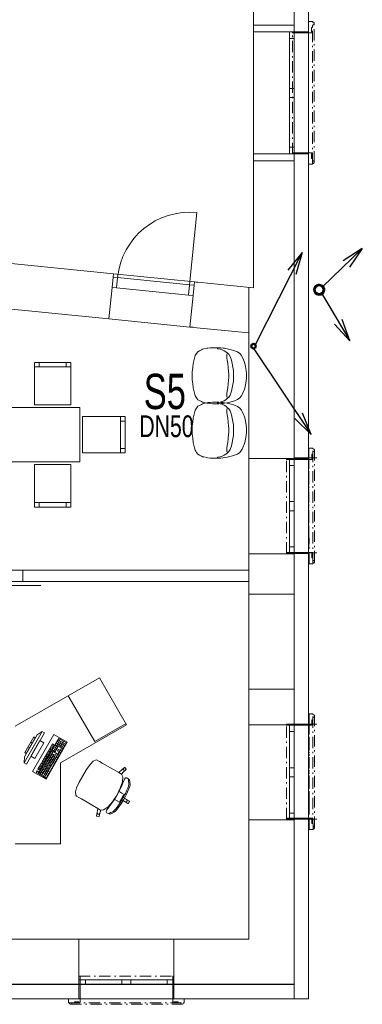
# Model space of a CAD drawing. Header units: millimetres. Extents: x 28262 to 240133, y -152087 to 56534.
# Tile 34 of 107: x 104854 to 108641, y -35940 to -25062. Entities that reach past the tile are written whole.
import ezdxf

# ---------------------------------------------------------------- set-up
doc = ezdxf.new("R2010")
doc.units = ezdxf.units.MM
doc.header["$MEASUREMENT"] = 0
doc.linetypes.add('Čerchovaná M', pattern=[225, 125, -42.5, 15, -42.5])
doc.linetypes.add('Čerchovaná S', pattern=[175, 75, -42.5, 15, -42.5])
doc.layers.get('0').update_dxf_attribs({"lineweight": 9})
for name, color, linetype, lineweight in [('--KANAL', 6, 'Continuous', 50), ('--KANAL_DEST', 5, 'Continuous', 50), ('--KANAL_POPIS', 7, 'Continuous', 25), ('Konstrukce - nosné', 7, 'Continuous', 9), ('Nové_3D prvky fasada nove', 7, 'Continuous', 9), ('Nové_3D prvky fasada stavajici', 7, 'Continuous', 13), ('Nové_Interiér - nábytek', 9, 'Continuous', 9), ('Nové_Konstrukce - nosné', 7, 'Continuous', 9), ('Nové_Otvory – Dveře', 7, 'Continuous', 9), ('Nové_Otvory – Okna', 7, 'Continuous', 9)]:
    doc.layers.add(name, color=color, linetype=linetype, lineweight=lineweight)
doc.layers.add('NonPlottable_0', color=7, linetype='Continuous', lineweight=13, plot=False)
doc.styles.add('styl2', font='ARIALUNI.ttf', dxfattribs={"width": 0.7, "height": 30})
doc.styles.add('styl3', font='arial.ttf', dxfattribs={"width": 0.7, "height": 250})

msp = doc.modelspace()

# ---------------------------------------------------------------- linework, layer by layer
at = {"layer": '--KANAL'}
msp.add_circle((107439, -28670), 25, dxfattribs=at)
at = {"layer": '--KANAL_DEST'}
msp.add_circle((108164, -28046), 50, dxfattribs=at)
at = {"layer": '--KANAL_POPIS'}
for p, q in [((108199, -28017), (108641, -27590)), ((108641, -27590), (108428, -27725)), ((108641, -27590), (108499, -27798)), ((107459, -28650), (107975, -27634)), ((107975, -27634), (107818, -27831)), ((107975, -27634), (107908, -27877)), ((108190, -28083), (108502, -28612)), ((108502, -28612), (108420, -28373)), ((108502, -28612), (108333, -28425)), ((107443, -28697), (108075, -29644)), ((108075, -29644), (107896, -29467)), ((108075, -29644), (107980, -29411))]:
    msp.add_line(p, q, dxfattribs=at)
at = {"linetype": 'Continuous'}
msp.add_line((107888, -35722), (107888, -18100), dxfattribs=at)
at = {"layer": 'Konstrukce - nosné', "linetype": 'Continuous'}
for p, q in [((107438, -23610), (107438, -25121)), ((107888, -25121), (107888, -23610)), ((107738, -25121), (107438, -25121)), ((107788, -25121), (107738, -25121)), ((107888, -25121), (107788, -25121)), ((107738, -26621), (107438, -26621)), ((107438, -26621), (107438, -28026)), ((107788, -26621), (107738, -26621)), ((107888, -26621), (107788, -26621)), ((107888, -28026), (107888, -26621)), ((105889, -27870), (99962, -27276)), ((99913, -27774), (105840, -28368)), ((105889, -27870), (105853, -27867)), ((105875, -28020), (105886, -27905)), ((105886, -27905), (105889, -27870)), ((105840, -28368), (105875, -28020)), ((105840, -28368), (105875, -28020)), ((106770, -28109), (106782, -27995)), ((106782, -27995), (106785, -27960)), ((106785, -27960), (106822, -27964)), ((107438, -28026), (106785, -27960)), ((107388, -28026), (107388, -29912)), ((107888, -29912), (107888, -28026)), ((106735, -28458), (106770, -28109)), ((106735, -28458), (106770, -28109)), ((105840, -28368), (105803, -28364)), ((106735, -28458), (106772, -28461)), ((106735, -28458), (107388, -28523)), ((107838, -29912), (107388, -29912)), ((107888, -29912), (107838, -29912)), ((107838, -30962), (107388, -30962)), ((107388, -30962), (107388, -31409)), ((107888, -30962), (107838, -30962)), ((107888, -31409), (107888, -30962)), ((107688, -31409), (107388, -31409)), ((107738, -31409), (107688, -31409)), ((107888, -31409), (107738, -31409)), ((107688, -32459), (107388, -32459)), ((107388, -32459), (107388, -32852)), ((107738, -32459), (107688, -32459)), ((107888, -32459), (107738, -32459)), ((107888, -32852), (107888, -32459)), ((107838, -32852), (107388, -32852)), ((107888, -32852), (107838, -32852)), ((107838, -33902), (107388, -33902)), ((107388, -33902), (107388, -35221)), ((107888, -33902), (107838, -33902)), ((107888, -35221), (107888, -33902)), ((105508, -35221), (104228, -35221)), ((105508, -35671), (105508, -35221)), ((107388, -35221), (106558, -35221)), ((107888, -35721), (107888, -35221)), ((105508, -35721), (105508, -35671)), ((104228, -35721), (105508, -35721)), ((106558, -35721), (107888, -35721))]:
    msp.add_line(p, q, dxfattribs=at)
at = {"layer": 'NonPlottable_0'}
for p, q in [((107888, -23540), (107888, -25196)), ((108048, -25196), (108048, -23540)), ((108091, -25082), (108048, -25082)), ((108048, -25082), (108048, -25196)), ((108091, -25088), (108091, -25082)), ((108101, -25091), (108091, -25088)), ((108091, -25123), (108101, -25120)), ((108091, -25148), (108091, -25123)), ((108108, -25100), (108101, -25091)), ((108101, -25120), (108108, -25111)), ((108108, -25111), (108108, -25100)), ((108048, -25196), (107870, -25196)), ((107870, -25196), (107870, -25209)), ((107870, -25209), (108089, -25209)), ((107888, -25196), (107948, -25196)), ((107948, -25196), (108048, -25196)), ((108080, -25196), (108080, -25148)), ((108080, -25148), (108091, -25148)), ((108089, -25196), (108080, -25196)), ((108089, -25209), (108089, -25196)), ((108089, -26533), (107870, -26533)), ((107870, -26533), (107870, -26546)), ((108089, -26546), (108089, -26533)), ((107870, -26546), (108048, -26546)), ((107948, -26546), (107888, -26546)), ((107888, -26546), (107888, -29904)), ((108048, -26546), (107948, -26546)), ((108048, -26546), (108048, -26660)), ((108048, -29904), (108048, -26546)), ((108080, -26594), (108080, -26546)), ((108080, -26546), (108089, -26546)), ((108091, -26594), (108080, -26594)), ((108091, -26619), (108091, -26594)), ((108101, -26622), (108091, -26619)), ((108091, -26654), (108101, -26650)), ((108108, -26631), (108101, -26622)), ((108101, -26650), (108108, -26641)), ((108108, -26641), (108108, -26631)), ((108048, -26660), (108091, -26660)), ((108091, -26660), (108091, -26654)), ((108094, -29796), (108051, -29796)), ((108051, -29796), (108051, -29910)), ((108094, -29803), (108094, -29796)), ((108104, -29806), (108094, -29803)), ((108111, -29815), (108104, -29806)), ((108051, -29910), (107802, -29911)), ((107802, -29911), (107802, -29923)), ((107888, -29904), (108048, -29904)), ((108083, -29910), (108083, -29863)), ((108083, -29863), (108094, -29863)), ((108092, -29910), (108083, -29910)), ((108092, -29923), (108092, -29910)), ((108094, -29838), (108104, -29834)), ((108094, -29863), (108094, -29838)), ((108104, -29834), (108111, -29825)), ((108111, -29825), (108111, -29815)), ((107802, -29923), (108092, -29923)), ((108093, -30948), (107802, -30948)), ((107802, -30948), (107802, -30961)), ((107802, -30961), (108052, -30960)), ((108048, -30954), (107888, -30954)), ((107888, -30954), (107888, -32844)), ((108048, -32844), (108048, -30954)), ((108052, -30960), (108052, -31075)), ((108083, -31008), (108083, -30960)), ((108083, -30960), (108093, -30960)), ((108093, -30960), (108093, -30948)), ((108052, -31075), (108095, -31075)), ((108095, -31008), (108083, -31008)), ((108095, -31033), (108095, -31008)), ((108105, -31037), (108095, -31033)), ((108095, -31068), (108105, -31065)), ((108095, -31075), (108095, -31068)), ((108111, -31045), (108105, -31037)), ((108105, -31065), (108111, -31056)), ((108111, -31056), (108111, -31045)), ((104888, -31145), (104888, -31270)), ((107388, -31145), (104888, -31145)), ((107388, -31270), (107388, -31145)), ((104888, -31270), (107388, -31270)), ((108095, -32731), (108052, -32731)), ((108052, -32731), (108052, -32845)), ((108095, -32737), (108095, -32731)), ((108105, -32741), (108095, -32737)), ((108112, -32750), (108105, -32741)), ((108052, -32845), (107803, -32845)), ((107803, -32845), (107803, -32858)), ((107888, -32844), (108048, -32844)), ((108084, -32845), (108084, -32797)), ((108084, -32797), (108095, -32797)), ((108093, -32845), (108084, -32845)), ((108093, -32858), (108093, -32845)), ((108095, -32772), (108105, -32769)), ((108095, -32797), (108095, -32772)), ((108105, -32769), (108112, -32760)), ((108112, -32760), (108112, -32750)), ((107803, -32858), (108093, -32858)), ((108093, -33883), (107803, -33883)), ((107803, -33883), (107803, -33895)), ((107803, -33895), (108053, -33895)), ((108053, -33895), (108053, -34010)), ((108084, -33943), (108084, -33895)), ((108084, -33895), (108093, -33895)), ((108093, -33895), (108093, -33883)), ((108053, -34010), (108096, -34010)), ((108096, -33943), (108084, -33943)), ((108096, -33968), (108096, -33943)), ((108106, -33971), (108096, -33968)), ((108096, -34003), (108106, -34000)), ((108096, -34010), (108096, -34003)), ((108112, -33980), (108106, -33971)), ((108106, -34000), (108112, -33991)), ((108112, -33991), (108112, -33980)), ((105521, -35631), (105508, -35631)), ((105508, -35631), (105508, -35881)), ((105521, -35922), (105521, -35631)), ((106558, -35631), (106545, -35631)), ((106545, -35631), (106545, -35922)), ((106558, -35881), (106558, -35631)), ((105508, -35719), (104228, -35719)), ((105508, -35879), (105508, -35719)), ((107888, -35719), (106558, -35719)), ((106558, -35719), (106558, -35879)), ((107888, -35879), (107888, -35719)), ((104228, -35879), (105508, -35879)), ((105394, -35881), (105394, -35924)), ((105508, -35881), (105394, -35881)), ((106558, -35879), (107888, -35879)), ((106672, -35881), (106558, -35881)), ((106672, -35924), (106672, -35881)), ((105394, -35924), (105400, -35924)), ((105400, -35924), (105404, -35934)), ((105404, -35934), (105412, -35940)), ((105412, -35940), (105423, -35940)), ((105423, -35940), (105432, -35934)), ((105432, -35934), (105435, -35924)), ((105435, -35924), (105460, -35924)), ((105460, -35924), (105460, -35912)), ((105460, -35912), (105508, -35912)), ((105508, -35912), (105508, -35922)), ((105508, -35922), (105521, -35922)), ((106545, -35922), (106558, -35922)), ((106558, -35922), (106558, -35912)), ((106558, -35912), (106606, -35912)), ((106606, -35912), (106606, -35924)), ((106606, -35924), (106631, -35924)), ((106631, -35924), (106634, -35934)), ((106634, -35934), (106643, -35940)), ((106643, -35940), (106654, -35940)), ((106654, -35940), (106662, -35934)), ((106662, -35934), (106666, -35924)), ((106666, -35924), (106672, -35924))]:
    msp.add_line(p, q, dxfattribs=at)
at = {"layer": 'Nové_3D prvky fasada nove', "linetype": 'Čerchovaná M'}
for p, q in [((108048, -26660), (108048, -25082)), ((108048, -25082), (108091, -25082)), ((108048, -25196), (108048, -25082)), ((108048, -25082), (108091, -25082)), ((108091, -26660), (108091, -25082)), ((108091, -25082), (108091, -25088)), ((108091, -25088), (108101, -25091)), ((108091, -25088), (108101, -25091)), ((108101, -25120), (108091, -25123)), ((108091, -25123), (108091, -25148)), ((108101, -25091), (108108, -25100)), ((108101, -25091), (108108, -25100)), ((108108, -25111), (108101, -25120)), ((108108, -26641), (108108, -25100)), ((108108, -25100), (108108, -25111)), ((107870, -26546), (107870, -25196)), ((107870, -25196), (108048, -25196)), ((107870, -25209), (107870, -25196)), ((107870, -25196), (108048, -25196)), ((108089, -25209), (107870, -25209)), ((108080, -25148), (108080, -25196)), ((108091, -25148), (108080, -25148)), ((108080, -25196), (108089, -25196)), ((108089, -25196), (108089, -25209)), ((108089, -26533), (107870, -26533)), ((107870, -26533), (107870, -26546)), ((108089, -26546), (108089, -26533)), ((107870, -26546), (108048, -26546)), ((107870, -26546), (108048, -26546)), ((108048, -26546), (108048, -26660)), ((108080, -26546), (108089, -26546)), ((108080, -26594), (108080, -26546)), ((108091, -26594), (108080, -26594)), ((108091, -26619), (108091, -26594)), ((108101, -26622), (108091, -26619)), ((108091, -26654), (108101, -26650)), ((108091, -26654), (108101, -26650)), ((108108, -26631), (108101, -26622)), ((108101, -26650), (108108, -26641)), ((108101, -26650), (108108, -26641)), ((108108, -26641), (108108, -26631)), ((108048, -26660), (108091, -26660)), ((108048, -26660), (108091, -26660)), ((108091, -26660), (108091, -26654)), ((108052, -31075), (108051, -29796)), ((108051, -29796), (108094, -29796)), ((108051, -29910), (108051, -29796)), ((108051, -29796), (108094, -29796)), ((108095, -31075), (108094, -29796)), ((108094, -29796), (108094, -29803)), ((108094, -29803), (108104, -29806)), ((108094, -29803), (108104, -29806)), ((108104, -29806), (108111, -29815)), ((108104, -29806), (108111, -29815)), ((107802, -29911), (108051, -29910)), ((107802, -29911), (108051, -29910)), ((107802, -30961), (107802, -29911)), ((107802, -29923), (107802, -29911)), ((108083, -29863), (108083, -29910)), ((108094, -29863), (108083, -29863)), ((108083, -29910), (108092, -29910)), ((108092, -29910), (108092, -29923)), ((108104, -29834), (108094, -29838)), ((108094, -29838), (108094, -29863)), ((108111, -29825), (108104, -29834)), ((108111, -31056), (108111, -29815)), ((108111, -29815), (108111, -29825)), ((108092, -29923), (107802, -29923)), ((108093, -30948), (107802, -30948)), ((107802, -30948), (107802, -30961)), ((107802, -30961), (108052, -30960)), ((107802, -30961), (108052, -30960)), ((108052, -30960), (108052, -31075)), ((108083, -30960), (108093, -30960)), ((108083, -31008), (108083, -30960)), ((108093, -30960), (108093, -30948)), ((108052, -31075), (108095, -31075)), ((108052, -31075), (108095, -31075)), ((108095, -31008), (108083, -31008)), ((108095, -31033), (108095, -31008)), ((108105, -31037), (108095, -31033)), ((108095, -31068), (108105, -31065)), ((108095, -31068), (108105, -31065)), ((108095, -31075), (108095, -31068)), ((108111, -31045), (108105, -31037)), ((108105, -31065), (108111, -31056)), ((108105, -31065), (108111, -31056)), ((108111, -31056), (108111, -31045)), ((108053, -34010), (108052, -32731)), ((108052, -32731), (108095, -32731)), ((108052, -32845), (108052, -32731)), ((108052, -32731), (108095, -32731)), ((108096, -34010), (108095, -32731)), ((108095, -32731), (108095, -32737)), ((108095, -32737), (108105, -32741)), ((108095, -32737), (108105, -32741)), ((108105, -32741), (108112, -32750)), ((108105, -32741), (108112, -32750)), ((107803, -33895), (107803, -32845)), ((107803, -32845), (108052, -32845)), ((107803, -32858), (107803, -32845)), ((107803, -32845), (108052, -32845)), ((108084, -32797), (108084, -32845)), ((108095, -32797), (108084, -32797)), ((108084, -32845), (108093, -32845)), ((108093, -32845), (108093, -32858)), ((108105, -32769), (108095, -32772)), ((108095, -32772), (108095, -32797)), ((108112, -32760), (108105, -32769)), ((108112, -33991), (108112, -32750)), ((108112, -32750), (108112, -32760)), ((108093, -32858), (107803, -32858)), ((108093, -33883), (107803, -33883)), ((107803, -33883), (107803, -33895)), ((107803, -33895), (108053, -33895)), ((107803, -33895), (108053, -33895)), ((108053, -33895), (108053, -34010)), ((108084, -33895), (108093, -33895)), ((108084, -33943), (108084, -33895)), ((108093, -33895), (108093, -33883)), ((108053, -34010), (108096, -34010)), ((108053, -34010), (108096, -34010)), ((108096, -33943), (108084, -33943)), ((108096, -33968), (108096, -33943)), ((108106, -33971), (108096, -33968)), ((108096, -34003), (108106, -34000)), ((108096, -34003), (108106, -34000)), ((108096, -34010), (108096, -34003)), ((108112, -33980), (108106, -33971)), ((108106, -34000), (108112, -33991)), ((108106, -34000), (108112, -33991)), ((108112, -33991), (108112, -33980)), ((105508, -35631), (105508, -35881)), ((105521, -35631), (105508, -35631)), ((105508, -35631), (105508, -35881)), ((105508, -35631), (106558, -35631)), ((105521, -35922), (105521, -35631)), ((106545, -35922), (106545, -35631)), ((106545, -35631), (106558, -35631)), ((106558, -35631), (106558, -35881)), ((106558, -35631), (106558, -35881)), ((105394, -35881), (105394, -35924)), ((105508, -35881), (105394, -35881)), ((105394, -35881), (105394, -35924)), ((105394, -35881), (106672, -35881)), ((106558, -35881), (106672, -35881)), ((106672, -35881), (106672, -35924)), ((106672, -35881), (106672, -35924)), ((105394, -35924), (105400, -35924)), ((105394, -35924), (106672, -35924)), ((105400, -35924), (105404, -35934)), ((105400, -35924), (105404, -35934)), ((105404, -35934), (105412, -35940)), ((105404, -35934), (105412, -35940)), ((105412, -35940), (105423, -35940)), ((105412, -35940), (106654, -35940)), ((105423, -35940), (105432, -35934)), ((105432, -35934), (105435, -35924)), ((105435, -35924), (105460, -35924)), ((105460, -35924), (105460, -35912)), ((105460, -35912), (105508, -35912)), ((105508, -35912), (105508, -35922)), ((105508, -35922), (105521, -35922)), ((106558, -35922), (106545, -35922)), ((106558, -35912), (106558, -35922)), ((106606, -35912), (106558, -35912)), ((106606, -35924), (106606, -35912)), ((106631, -35924), (106606, -35924)), ((106634, -35934), (106631, -35924)), ((106643, -35940), (106634, -35934)), ((106654, -35940), (106643, -35940)), ((106662, -35934), (106654, -35940)), ((106662, -35934), (106654, -35940)), ((106666, -35924), (106662, -35934)), ((106666, -35924), (106662, -35934)), ((106672, -35924), (106666, -35924))]:
    msp.add_line(p, q, dxfattribs=at)
at = {"layer": 'Nové_3D prvky fasada nove', "linetype": 'Continuous'}
for p, q in [((108048, -25082), (108048, -25196)), ((108091, -25082), (108048, -25082)), ((108091, -25082), (108091, -25088)), ((108091, -25088), (108101, -25091)), ((108101, -25120), (108091, -25123)), ((108091, -25123), (108091, -25148)), ((108101, -25091), (108108, -25100)), ((108108, -25111), (108101, -25120)), ((108108, -25100), (108108, -25111)), ((108048, -25196), (107870, -25196)), ((107870, -25196), (107870, -25209)), ((108089, -25209), (107870, -25209)), ((108080, -25148), (108080, -25196)), ((108091, -25148), (108080, -25148)), ((108089, -25196), (108080, -25196)), ((108089, -25196), (108089, -25209)), ((108089, -26533), (107870, -26533)), ((107870, -26533), (107870, -26546)), ((108089, -26533), (108089, -26546)), ((108048, -26546), (107870, -26546)), ((108048, -26546), (108048, -26660)), ((108080, -26546), (108080, -26594)), ((108089, -26546), (108080, -26546)), ((108091, -26594), (108080, -26594)), ((108091, -26594), (108091, -26619)), ((108091, -26619), (108101, -26622)), ((108101, -26650), (108091, -26654)), ((108101, -26622), (108108, -26631)), ((108108, -26641), (108101, -26650)), ((108108, -26631), (108108, -26641)), ((108091, -26660), (108048, -26660)), ((108091, -26654), (108091, -26660)), ((108051, -29796), (108051, -29910)), ((108094, -29796), (108051, -29796)), ((108094, -29796), (108094, -29803)), ((108094, -29803), (108104, -29806)), ((108104, -29806), (108111, -29815)), ((108051, -29910), (107802, -29911)), ((107802, -29911), (107802, -29923)), ((108083, -29863), (108083, -29910)), ((108094, -29863), (108083, -29863)), ((108092, -29910), (108083, -29910)), ((108092, -29910), (108092, -29923)), ((108104, -29834), (108094, -29838)), ((108094, -29838), (108094, -29863)), ((108111, -29825), (108104, -29834)), ((108111, -29815), (108111, -29825)), ((108092, -29923), (107802, -29923)), ((108093, -30948), (107802, -30948)), ((107802, -30948), (107802, -30961)), ((108052, -30960), (107802, -30961)), ((108052, -30960), (108052, -31075)), ((108083, -30960), (108083, -31008)), ((108093, -30960), (108083, -30960)), ((108093, -30948), (108093, -30960)), ((108095, -31075), (108052, -31075)), ((108095, -31008), (108083, -31008)), ((108095, -31008), (108095, -31033)), ((108095, -31033), (108105, -31037)), ((108105, -31065), (108095, -31068)), ((108095, -31068), (108095, -31075)), ((108105, -31037), (108111, -31045)), ((108111, -31056), (108105, -31065)), ((108111, -31045), (108111, -31056)), ((108052, -32731), (108052, -32845)), ((108095, -32731), (108052, -32731)), ((108095, -32731), (108095, -32737)), ((108095, -32737), (108105, -32741)), ((108105, -32741), (108112, -32750)), ((108052, -32845), (107803, -32845)), ((107803, -32845), (107803, -32858)), ((108084, -32797), (108084, -32845)), ((108095, -32797), (108084, -32797)), ((108093, -32845), (108084, -32845)), ((108093, -32845), (108093, -32858)), ((108105, -32769), (108095, -32772)), ((108095, -32772), (108095, -32797)), ((108112, -32760), (108105, -32769)), ((108112, -32750), (108112, -32760)), ((108093, -32858), (107803, -32858)), ((108093, -33883), (107803, -33883)), ((107803, -33883), (107803, -33895)), ((108053, -33895), (107803, -33895)), ((108053, -33895), (108053, -34010)), ((108084, -33895), (108084, -33943)), ((108093, -33895), (108084, -33895)), ((108093, -33883), (108093, -33895)), ((108096, -34010), (108053, -34010)), ((108096, -33943), (108084, -33943)), ((108096, -33943), (108096, -33968)), ((108096, -33968), (108106, -33971)), ((108106, -34000), (108096, -34003)), ((108096, -34003), (108096, -34010)), ((108106, -33971), (108112, -33980)), ((108112, -33991), (108106, -34000)), ((108112, -33980), (108112, -33991)), ((105508, -35631), (105508, -35881)), ((105521, -35631), (105508, -35631)), ((105521, -35631), (105521, -35922)), ((106558, -35631), (106545, -35631)), ((106545, -35631), (106545, -35922)), ((106558, -35631), (106558, -35881)), ((105394, -35881), (105394, -35924)), ((105508, -35881), (105394, -35881)), ((106672, -35881), (106558, -35881)), ((106672, -35881), (106672, -35924)), ((105400, -35924), (105394, -35924)), ((105400, -35924), (105404, -35934)), ((105404, -35934), (105412, -35940)), ((105423, -35940), (105412, -35940)), ((105432, -35934), (105423, -35940)), ((105435, -35924), (105432, -35934)), ((105460, -35924), (105435, -35924)), ((105460, -35912), (105460, -35924)), ((105508, -35912), (105460, -35912)), ((105508, -35912), (105508, -35922)), ((105521, -35922), (105508, -35922)), ((106558, -35922), (106545, -35922)), ((106558, -35912), (106558, -35922)), ((106606, -35912), (106558, -35912)), ((106606, -35912), (106606, -35924)), ((106631, -35924), (106606, -35924)), ((106631, -35924), (106634, -35934)), ((106634, -35934), (106643, -35940)), ((106654, -35940), (106643, -35940)), ((106662, -35934), (106654, -35940)), ((106666, -35924), (106662, -35934)), ((106672, -35924), (106666, -35924))]:
    msp.add_line(p, q, dxfattribs=at)
at = {"layer": 'Nové_3D prvky fasada nove', "linetype": 'Čerchovaná S'}
for p, q in [((108048, -26660), (108048, -25082)), ((108051, -31076), (108051, -29796)), ((108052, -34011), (108052, -32731)), ((105393, -35880), (106672, -35881))]:
    msp.add_line(p, q, dxfattribs=at)
at = {"layer": 'Nové_3D prvky fasada stavajici', "linetype": 'Continuous'}
for start, end in [(356.294, 176.294), (176.294, 356.294)]:
    msp.add_arc((108164, -28046), 62.5, start, end, dxfattribs=at)
at = {"layer": 'Nové_Interiér - nábytek', "linetype": 'Continuous'}
for p, q in [((105419, -28848), (105019, -28848)), ((105019, -28848), (105019, -29318)), ((105019, -28898), (105419, -28898)), ((105069, -28898), (105069, -28848)), ((105369, -28898), (105369, -28848)), ((105419, -29318), (105419, -28848)), ((105519, -29348), (101919, -29348)), ((105019, -29318), (105419, -29318)), ((105519, -29948), (105519, -29348)), ((105549, -29448), (105549, -29848)), ((106019, -29448), (105549, -29448)), ((105969, -29448), (105969, -29848)), ((106019, -29848), (106019, -29448)), ((105969, -29498), (106019, -29498)), ((105969, -29798), (106019, -29798)), ((105549, -29848), (106019, -29848)), ((101919, -29948), (105519, -29948)), ((105019, -29978), (105419, -29978)), ((105019, -30448), (105019, -29978)), ((105419, -29978), (105419, -30448)), ((105019, -30398), (105419, -30398)), ((105419, -30448), (105019, -30448)), ((105069, -30398), (105069, -30448)), ((105369, -30398), (105369, -30448)), ((104805, -32869), (105736, -32332)), ((105736, -32332), (106036, -32851)), ((105683, -33038), (105390, -32532)), ((106036, -32851), (105305, -33273)), ((106029, -32838), (105683, -33038)), ((105102, -32925), (104902, -33272)), ((104928, -33287), (105128, -32940)), ((105232, -32960), (104997, -33367)), ((105102, -32925), (105046, -32962)), ((105128, -32940), (105102, -32925)), ((105380, -33045), (105232, -32960)), ((104906, -33205), (105046, -32962)), ((105009, -32987), (104909, -33160)), ((104926, -33170), (105026, -32997)), ((104993, -33054), (104976, -33044)), ((105078, -33027), (104978, -33200)), ((105026, -32997), (105009, -32987)), ((105022, -33225), (105122, -33052)), ((105122, -33052), (105078, -33027)), ((105145, -33452), (105380, -33045)), ((105217, -33064), (105188, -33115)), ((105234, -33074), (105217, -33064)), ((105287, -33002), (105247, -33070)), ((105324, -33092), (105257, -33053)), ((105264, -33080), (105303, -33012)), ((105351, -33085), (105267, -33036)), ((105361, -33068), (105277, -33019)), ((105281, -33090), (105310, -33039)), ((105371, -33051), (105287, -33002)), ((105298, -33099), (105337, -33032)), ((105315, -33109), (105344, -33058)), ((105331, -33119), (105371, -33051)), ((104909, -33160), (104926, -33170)), ((104960, -33112), (104942, -33102)), ((105208, -33138), (105061, -33392)), ((105078, -33402), (105225, -33148)), ((105112, -33422), (105259, -33167)), ((105129, -33431), (105275, -33177)), ((105183, -33124), (105144, -33191)), ((105170, -33184), (105154, -33174)), ((105161, -33201), (105200, -33133)), ((105180, -33167), (105163, -33157)), ((105190, -33150), (105173, -33141)), ((105200, -33133), (105183, -33124)), ((105188, -33115), (105205, -33125)), ((105205, -33182), (105189, -33172)), ((105215, -33108), (105198, -33098)), ((105205, -33125), (105234, -33074)), ((105224, -33091), (105208, -33081)), ((105292, -33187), (105208, -33138)), ((105227, -33183), (105210, -33173)), ((105243, -33079), (105213, -33130)), ((105213, -33130), (105247, -33149)), ((105257, -33132), (105223, -33113)), ((105230, -33139), (105259, -33088)), ((105266, -33115), (105233, -33096)), ((105276, -33098), (105243, -33079)), ((105247, -33070), (105331, -33119)), ((105247, -33149), (105276, -33098)), ((105283, -33125), (105273, -33142)), ((105273, -33142), (105290, -33151)), ((105290, -33151), (105280, -33168)), ((105280, -33168), (105297, -33178)), ((105300, -33134), (105283, -33125)), ((105290, -33151), (105300, -33134)), ((105307, -33161), (105290, -33151)), ((105297, -33178), (105327, -33127)), ((105310, -33118), (105300, -33134)), ((105317, -33144), (105300, -33134)), ((105327, -33127), (105310, -33118)), ((104902, -33272), (104906, -33205)), ((104902, -33272), (104928, -33287)), ((104978, -33200), (105022, -33225)), ((105095, -33276), (105056, -33344)), ((105073, -33354), (105112, -33286)), ((105095, -33412), (105230, -33179)), ((105112, -33286), (105095, -33276)), ((105139, -33200), (105100, -33268)), ((105100, -33268), (105117, -33277)), ((105126, -33260), (105110, -33251)), ((105117, -33277), (105156, -33210)), ((105136, -33243), (105119, -33234)), ((105146, -33227), (105129, -33217)), ((105147, -33283), (105130, -33274)), ((105156, -33210), (105139, -33200)), ((105157, -33267), (105140, -33257)), ((105144, -33191), (105161, -33201)), ((105145, -33441), (105292, -33187)), ((105166, -33250), (105150, -33240)), ((105168, -33285), (105152, -33275)), ((105176, -33233), (105159, -33223)), ((105178, -33268), (105161, -33258)), ((105186, -33216), (105169, -33206)), ((105188, -33251), (105171, -33241)), ((105188, -33290), (105171, -33280)), ((105196, -33199), (105179, -33189)), ((105198, -33234), (105181, -33224)), ((105197, -33273), (105181, -33263)), ((105207, -33256), (105190, -33247)), ((105208, -33217), (105191, -33207)), ((105209, -33291), (105193, -33282)), ((105217, -33239), (105200, -33230)), ((105217, -33200), (105201, -33190)), ((105219, -33274), (105202, -33265)), ((105227, -33222), (105210, -33213)), ((105229, -33257), (105212, -33248)), ((105237, -33205), (105220, -33196)), ((105239, -33240), (105222, -33231)), ((105238, -33280), (105222, -33270)), ((105246, -33188), (105230, -33179)), ((105249, -33224), (105232, -33214)), ((105251, -33259), (105234, -33249)), ((105263, -33237), (105246, -33228)), ((105275, -33216), (105258, -33207)), ((105305, -33273), (105305, -34169)), ((105633, -33290), (105666, -33255)), ((105666, -33255), (105667, -33254)), ((105667, -33254), (105699, -33241)), ((105699, -33241), (105709, -33242)), ((105709, -33242), (105736, -33257)), ((105736, -33257), (105767, -33275)), ((105767, -33275), (105948, -33380)), ((104997, -33367), (105145, -33452)), ((105046, -33361), (105036, -33378)), ((105036, -33378), (105053, -33388)), ((105063, -33371), (105046, -33361)), ((105053, -33388), (105063, -33371)), ((105056, -33344), (105073, -33354)), ((105061, -33392), (105145, -33441)), ((105082, -33337), (105066, -33327)), ((105088, -33385), (105071, -33376)), ((105092, -33320), (105075, -33310)), ((105098, -33368), (105081, -33359)), ((105102, -33303), (105085, -33293)), ((105108, -33351), (105091, -33342)), ((105110, -33386), (105093, -33377)), ((105117, -33334), (105101, -33325)), ((105119, -33369), (105103, -33360)), ((105127, -33317), (105110, -33308)), ((105129, -33353), (105112, -33343)), ((105129, -33392), (105112, -33382)), ((105137, -33300), (105120, -33291)), ((105139, -33336), (105122, -33326)), ((105139, -33375), (105122, -33365)), ((105149, -33319), (105132, -33309)), ((105148, -33358), (105132, -33348)), ((105151, -33393), (105134, -33383)), ((105158, -33341), (105141, -33331)), ((105159, -33302), (105142, -33292)), ((105160, -33376), (105144, -33366)), ((105168, -33324), (105151, -33314)), ((105170, -33359), (105153, -33350)), ((105174, -33392), (105157, -33383)), ((105178, -33307), (105161, -33297)), ((105180, -33342), (105163, -33333)), ((105185, -33373), (105168, -33363)), ((105190, -33325), (105173, -33316)), ((105200, -33308), (105183, -33299)), ((105550, -33415), (105592, -33346)), ((105592, -33346), (105593, -33346)), ((105593, -33346), (105633, -33290)), ((105948, -33380), (105983, -33350)), ((105978, -33397), (105948, -33380)), ((106003, -33372), (105978, -33397)), ((105983, -33350), (106011, -33325)), ((105983, -33350), (105988, -33347)), ((105988, -33347), (105994, -33346)), ((105994, -33346), (106000, -33347)), ((106000, -33347), (106004, -33351)), ((106031, -33347), (106003, -33372)), ((106007, -33367), (106003, -33372)), ((106004, -33351), (106007, -33356)), ((106007, -33356), (106008, -33362)), ((106008, -33362), (106007, -33367)), ((106011, -33325), (106015, -33325)), ((106015, -33325), (106031, -33343)), ((106031, -33343), (106031, -33347)), ((105141, -33410), (105124, -33400)), ((105163, -33411), (105146, -33402)), ((105512, -33486), (105483, -33549)), ((105550, -33415), (105512, -33485)), ((105512, -33485), (105512, -33486)), ((105989, -33481), (105966, -33553)), ((105978, -33397), (105978, -33397)), ((105978, -33397), (105993, -33426)), ((105983, -33522), (106000, -33480)), ((105993, -33426), (105989, -33481)), ((106000, -33480), (106013, -33454)), ((106013, -33454), (106024, -33440)), ((106024, -33440), (106037, -33440)), ((106037, -33440), (106067, -33461)), ((106056, -33458), (106056, -33454)), ((106057, -33466), (106056, -33458)), ((106058, -33477), (106057, -33466)), ((106061, -33492), (106058, -33477)), ((106061, -33508), (106061, -33492)), ((106067, -33461), (106073, -33477)), ((106073, -33477), (106075, -33514)), ((105470, -33594), (105469, -33597)), ((105469, -33597), (105474, -33630)), ((105483, -33549), (105470, -33594)), ((105927, -33632), (105961, -33569)), ((105949, -33587), (105927, -33632)), ((105966, -33553), (105949, -33587)), ((105949, -33587), (105982, -33606)), ((105961, -33569), (105983, -33522)), ((105982, -33606), (106008, -33621)), ((106006, -33640), (106022, -33611)), ((106022, -33611), (106036, -33581)), ((106062, -33559), (106032, -33626)), ((106036, -33581), (106048, -33553)), ((106048, -33553), (106056, -33529)), ((106056, -33529), (106061, -33508)), ((106071, -33535), (106062, -33559)), ((106075, -33514), (106071, -33535)), ((105474, -33630), (105480, -33639)), ((105480, -33639), (105506, -33654)), ((105506, -33654), (105538, -33672)), ((105538, -33672), (105719, -33777)), ((105827, -33762), (105878, -33705)), ((105889, -33694), (105859, -33736)), ((105878, -33705), (105899, -33674)), ((105927, -33632), (105889, -33694)), ((105899, -33674), (105927, -33632)), ((105899, -33674), (105932, -33693)), ((105932, -33693), (105958, -33708)), ((105974, -33697), (105956, -33725)), ((105958, -33708), (105975, -33679)), ((105990, -33669), (105974, -33697)), ((105974, -33726), (106005, -33677)), ((105975, -33679), (105983, -33665)), ((105975, -33679), (106019, -33703)), ((105992, -33650), (105983, -33665)), ((105990, -33669), (106006, -33640)), ((106008, -33621), (105992, -33650)), ((105992, -33650), (106034, -33677)), ((106032, -33626), (106005, -33677)), ((106019, -33703), (106024, -33705)), ((106019, -33703), (106051, -33721)), ((106024, -33705), (106030, -33704)), ((106030, -33704), (106035, -33702)), ((106034, -33677), (106038, -33680)), ((106034, -33677), (106066, -33695)), ((106035, -33702), (106039, -33697)), ((106038, -33680), (106041, -33686)), ((106041, -33691), (106039, -33697)), ((106041, -33686), (106041, -33691)), ((106051, -33721), (106055, -33720)), ((106055, -33720), (106061, -33710)), ((106067, -33699), (106061, -33710)), ((106066, -33695), (106067, -33699)), ((105711, -33822), (105703, -33859)), ((105719, -33777), (105711, -33822)), ((105711, -33822), (105711, -33828)), ((105711, -33828), (105713, -33833)), ((105748, -33794), (105719, -33777)), ((105732, -33865), (105740, -33828)), ((105738, -33834), (105740, -33828)), ((105740, -33828), (105749, -33794)), ((105748, -33794), (105749, -33794)), ((105749, -33794), (105781, -33793)), ((105781, -33793), (105827, -33762)), ((105815, -33796), (105809, -33812)), ((105809, -33812), (105816, -33824)), ((105832, -33772), (105815, -33796)), ((105816, -33824), (105849, -33839)), ((105859, -33736), (105832, -33772)), ((105841, -33831), (105837, -33833)), ((105849, -33828), (105841, -33831)), ((105858, -33823), (105849, -33828)), ((105873, -33818), (105858, -33823)), ((105865, -33836), (105898, -33819)), ((105886, -33811), (105873, -33818)), ((105902, -33796), (105886, -33811)), ((105898, -33819), (105914, -33806)), ((105919, -33776), (105902, -33796)), ((105914, -33806), (105932, -33786)), ((105937, -33752), (105919, -33776)), ((105932, -33786), (105974, -33726)), ((105956, -33725), (105937, -33752)), ((105703, -33859), (105705, -33862)), ((105705, -33862), (105729, -33867)), ((105713, -33833), (105717, -33838)), ((105717, -33838), (105722, -33840)), ((105722, -33840), (105728, -33840)), ((105728, -33840), (105733, -33838)), ((105729, -33867), (105732, -33865)), ((105733, -33838), (105738, -33834)), ((105849, -33839), (105865, -33836)), ((105305, -34169), (104805, -34169))]:
    msp.add_line(p, q, dxfattribs=at)
at = {"layer": 'Nové_Konstrukce - nosné', "linetype": 'Continuous'}
for p, q in [((107888, -23540), (107888, -25196)), ((108048, -25196), (108048, -23540)), ((107438, -25121), (107438, -25196)), ((107888, -25196), (107888, -25121)), ((107888, -25196), (107438, -25196)), ((107438, -26546), (107438, -26621)), ((107438, -26546), (107888, -26546)), ((107888, -26621), (107888, -26546)), ((107888, -26546), (107888, -29904)), ((108048, -29904), (108048, -26546)), ((106863, -28710), (106840, -28721)), ((106876, -28704), (106863, -28710)), ((106889, -28700), (106876, -28704)), ((106921, -28693), (106889, -28700)), ((106935, -28691), (106921, -28693)), ((106958, -28689), (106935, -28691)), ((106985, -28687), (106958, -28689)), ((107005, -28686), (106985, -28687)), ((107039, -28686), (107005, -28686)), ((107055, -28687), (107039, -28686)), ((107039, -28698), (107039, -28686)), ((107039, -28698), (107071, -28703)), ((107078, -28689), (107055, -28687)), ((107071, -28703), (107092, -28710)), ((107104, -28691), (107078, -28689)), ((107092, -28710), (107113, -28719)), ((107119, -28693), (107104, -28691)), ((107149, -28698), (107119, -28693)), ((107162, -28701), (107149, -28698)), ((107191, -28708), (107162, -28701)), ((107206, -28712), (107191, -28708)), ((107230, -28720), (107206, -28712)), ((106781, -28817), (106772, -28861)), ((106786, -28802), (106781, -28817)), ((106795, -28774), (106786, -28802)), ((106800, -28762), (106795, -28774)), ((106807, -28751), (106800, -28762)), ((106824, -28730), (106807, -28751)), ((106840, -28721), (106824, -28730)), ((107113, -28719), (107133, -28731)), ((107133, -28731), (107149, -28743)), ((107142, -28780), (107144, -28763)), ((107142, -28782), (107142, -28780)), ((107142, -28800), (107142, -28782)), ((107147, -28825), (107142, -28800)), ((107144, -28763), (107152, -28747)), ((107154, -28861), (107147, -28825)), ((107149, -28743), (107152, -28747)), ((107152, -28747), (107164, -28759)), ((107164, -28759), (107179, -28782)), ((107179, -28782), (107194, -28825)), ((107194, -28825), (107204, -28862)), ((107262, -28733), (107230, -28720)), ((107288, -28751), (107262, -28733)), ((107307, -28774), (107288, -28751)), ((107314, -28788), (107307, -28774)), ((107328, -28821), (107314, -28788)), ((107334, -28838), (107328, -28821)), ((106766, -28906), (106762, -28952)), ((106772, -28861), (106766, -28906)), ((107160, -28906), (107154, -28861)), ((107163, -28951), (107160, -28906)), ((107204, -28862), (107211, -28900)), ((107211, -28900), (107216, -28938)), ((107341, -28859), (107334, -28838)), ((107351, -28895), (107341, -28859)), ((107358, -28938), (107351, -28895)), ((106762, -28952), (106761, -28996)), ((106761, -28996), (106762, -29040)), ((106762, -29040), (106766, -29086)), ((107160, -29086), (107163, -29041)), ((107164, -28971), (107163, -28951)), ((107163, -29041), (107164, -29020)), ((107164, -28996), (107164, -28971)), ((107164, -29020), (107164, -28996)), ((107216, -28938), (107219, -28977)), ((107219, -29015), (107216, -29054)), ((107219, -28977), (107219, -28996)), ((107219, -28996), (107219, -29015)), ((107361, -28976), (107358, -28938)), ((107358, -29054), (107361, -29016)), ((107361, -28996), (107361, -28976)), ((107361, -29016), (107361, -28996)), ((106766, -29086), (106772, -29130)), ((106772, -29130), (106781, -29175)), ((107147, -29166), (107154, -29131)), ((107154, -29131), (107160, -29086)), ((107204, -29130), (107194, -29167)), ((107211, -29092), (107204, -29130)), ((107216, -29054), (107211, -29092)), ((107334, -29154), (107341, -29133)), ((107341, -29133), (107351, -29096)), ((107351, -29096), (107358, -29054)), ((106781, -29175), (106786, -29190)), ((106786, -29190), (106795, -29217)), ((106795, -29217), (106800, -29229)), ((106800, -29229), (106807, -29241)), ((106807, -29241), (106824, -29261)), ((106824, -29261), (106840, -29271)), ((107113, -29273), (107133, -29261)), ((107133, -29261), (107149, -29249)), ((107142, -29192), (107147, -29166)), ((107142, -29210), (107142, -29192)), ((107142, -29211), (107142, -29210)), ((107144, -29229), (107142, -29211)), ((107152, -29245), (107144, -29229)), ((107149, -29249), (107152, -29245)), ((107164, -29232), (107152, -29245)), ((107179, -29210), (107164, -29232)), ((107194, -29167), (107179, -29210)), ((107230, -29272), (107262, -29259)), ((107262, -29259), (107288, -29241)), ((107288, -29241), (107307, -29217)), ((107307, -29217), (107314, -29204)), ((107314, -29204), (107328, -29171)), ((107328, -29171), (107334, -29154)), ((106800, -29364), (106795, -29376)), ((106807, -29353), (106800, -29364)), ((106824, -29332), (106807, -29353)), ((106840, -29323), (106824, -29332)), ((106840, -29271), (106863, -29282)), ((106863, -29312), (106840, -29323)), ((106863, -29282), (106876, -29288)), ((106876, -29306), (106863, -29312)), ((106876, -29288), (106889, -29291)), ((106889, -29302), (106876, -29306)), ((106889, -29291), (106921, -29298)), ((106921, -29295), (106889, -29302)), ((106935, -29293), (106921, -29295)), ((106921, -29298), (106935, -29300)), ((106958, -29291), (106935, -29293)), ((106935, -29300), (106958, -29303)), ((106985, -29289), (106958, -29291)), ((106958, -29303), (106985, -29305)), ((107005, -29288), (106985, -29289)), ((106985, -29305), (107005, -29306)), ((107039, -29288), (107005, -29288)), ((107005, -29306), (107039, -29306)), ((107055, -29289), (107039, -29288)), ((107039, -29300), (107039, -29288)), ((107039, -29294), (107071, -29289)), ((107039, -29294), (107039, -29306)), ((107039, -29300), (107071, -29305)), ((107039, -29306), (107055, -29305)), ((107078, -29291), (107055, -29289)), ((107055, -29305), (107078, -29303)), ((107071, -29289), (107092, -29282)), ((107071, -29305), (107092, -29311)), ((107104, -29293), (107078, -29291)), ((107078, -29303), (107104, -29301)), ((107092, -29282), (107113, -29273)), ((107092, -29311), (107113, -29321)), ((107119, -29295), (107104, -29293)), ((107104, -29301), (107119, -29298)), ((107113, -29321), (107133, -29333)), ((107119, -29298), (107149, -29294)), ((107149, -29300), (107119, -29295)), ((107133, -29333), (107149, -29345)), ((107142, -29382), (107144, -29365)), ((107144, -29365), (107152, -29349)), ((107149, -29294), (107162, -29291)), ((107162, -29303), (107149, -29300)), ((107149, -29345), (107152, -29349)), ((107152, -29349), (107164, -29361)), ((107162, -29291), (107191, -29284)), ((107191, -29310), (107162, -29303)), ((107164, -29361), (107179, -29384)), ((107191, -29284), (107206, -29279)), ((107206, -29314), (107191, -29310)), ((107206, -29279), (107230, -29272)), ((107230, -29322), (107206, -29314)), ((107262, -29335), (107230, -29322)), ((107288, -29353), (107262, -29335)), ((107307, -29376), (107288, -29353)), ((106772, -29463), (106766, -29508)), ((106781, -29419), (106772, -29463)), ((106786, -29404), (106781, -29419)), ((106795, -29376), (106786, -29404)), ((107142, -29383), (107142, -29382)), ((107142, -29402), (107142, -29383)), ((107147, -29427), (107142, -29402)), ((107154, -29463), (107147, -29427)), ((107160, -29508), (107154, -29463)), ((107179, -29384), (107194, -29427)), ((107194, -29427), (107204, -29464)), ((107204, -29464), (107211, -29502)), ((107314, -29390), (107307, -29376)), ((107328, -29423), (107314, -29390)), ((107334, -29439), (107328, -29423)), ((107341, -29461), (107334, -29439)), ((107351, -29497), (107341, -29461)), ((106762, -29553), (106761, -29598)), ((106766, -29508), (106762, -29553)), ((107163, -29553), (107160, -29508)), ((107164, -29573), (107163, -29553)), ((107164, -29598), (107164, -29573)), ((107211, -29502), (107216, -29540)), ((107216, -29540), (107219, -29578)), ((107219, -29578), (107219, -29598)), ((107358, -29540), (107351, -29497)), ((107361, -29578), (107358, -29540)), ((107361, -29598), (107361, -29578)), ((106761, -29598), (106762, -29642)), ((106762, -29642), (106766, -29687)), ((106766, -29687), (106772, -29732)), ((107154, -29733), (107160, -29688)), ((107160, -29688), (107163, -29643)), ((107163, -29643), (107164, -29622)), ((107164, -29622), (107164, -29598)), ((107211, -29694), (107204, -29732)), ((107216, -29656), (107211, -29694)), ((107219, -29617), (107216, -29656)), ((107219, -29598), (107219, -29617)), ((107351, -29698), (107358, -29655)), ((107358, -29655), (107361, -29618)), ((107361, -29618), (107361, -29598)), ((106772, -29732), (106781, -29777)), ((106781, -29777), (106786, -29792)), ((106786, -29792), (106795, -29819)), ((107142, -29794), (107147, -29768)), ((107142, -29812), (107142, -29794)), ((107147, -29768), (107154, -29733)), ((107194, -29769), (107179, -29812)), ((107204, -29732), (107194, -29769)), ((107307, -29819), (107314, -29806)), ((107314, -29806), (107328, -29772)), ((107328, -29772), (107334, -29756)), ((107334, -29756), (107341, -29735)), ((107341, -29735), (107351, -29698)), ((106795, -29819), (106800, -29831)), ((106800, -29831), (106807, -29843)), ((106807, -29843), (106824, -29863)), ((106824, -29863), (106840, -29873)), ((106840, -29873), (106863, -29884)), ((106863, -29884), (106876, -29890)), ((106876, -29890), (106889, -29893)), ((106889, -29893), (106921, -29900)), ((106921, -29900), (106935, -29902)), ((106935, -29902), (106958, -29905)), ((106958, -29905), (106985, -29907)), ((106985, -29907), (107005, -29908)), ((107005, -29908), (107039, -29908)), ((107039, -29896), (107071, -29891)), ((107039, -29896), (107039, -29908)), ((107039, -29908), (107055, -29907)), ((107055, -29907), (107078, -29905)), ((107071, -29891), (107092, -29884)), ((107078, -29905), (107104, -29903)), ((107092, -29884), (107113, -29875)), ((107104, -29903), (107119, -29900)), ((107113, -29875), (107133, -29862)), ((107119, -29900), (107149, -29896)), ((107133, -29862), (107149, -29851)), ((107142, -29813), (107142, -29812)), ((107144, -29831), (107142, -29813)), ((107152, -29847), (107144, -29831)), ((107149, -29851), (107152, -29847)), ((107149, -29896), (107162, -29893)), ((107164, -29834), (107152, -29847)), ((107162, -29893), (107191, -29886)), ((107179, -29812), (107164, -29834)), ((107191, -29886), (107206, -29881)), ((107206, -29881), (107230, -29874)), ((107230, -29874), (107262, -29861)), ((107262, -29861), (107288, -29843)), ((107288, -29843), (107307, -29819)), ((108138, -29904), (107888, -29904)), ((108138, -29904), (108048, -29904)), ((108138, -30954), (107888, -30954)), ((107888, -30954), (107888, -32844)), ((108138, -30954), (108048, -30954)), ((108048, -32844), (108048, -30954)), ((104888, -31145), (104888, -31270)), ((107388, -31145), (104888, -31145)), ((104888, -31270), (107388, -31270)), ((107388, -31409), (107388, -32459)), ((107888, -32459), (107888, -31409)), ((108138, -32844), (107888, -32844)), ((108138, -32844), (108048, -32844)), ((108138, -33894), (107888, -33894)), ((107888, -33894), (107888, -35719)), ((108138, -33894), (108048, -33894)), ((108048, -35719), (108048, -33894)), ((106558, -35721), (106558, -35221)), ((105508, -35629), (105508, -35879)), ((105508, -35629), (105508, -35719)), ((106558, -35629), (106558, -35879)), ((106558, -35629), (106558, -35719)), ((105508, -35719), (104228, -35719)), ((107888, -35719), (106558, -35719)), ((108048, -35879), (108048, -35719)), ((104228, -35879), (105508, -35879)), ((106558, -35879), (108048, -35879))]:
    msp.add_line(p, q, dxfattribs=at)
at = {"layer": 'Nové_Otvory – Dveře', "linetype": 'Continuous'}
for p, q in [((106732, -27990), (106812, -27194)), ((105889, -27870), (105853, -27867)), ((105889, -27870), (105853, -27867)), ((105886, -27905), (105875, -28020)), ((105875, -28020), (105886, -27905)), ((105875, -28020), (105886, -27905)), ((105886, -27905), (105889, -27870)), ((105886, -27905), (105889, -27870)), ((105936, -27910), (105886, -27905)), ((105889, -27870), (106785, -27960)), ((105924, -28025), (105936, -27910)), ((106732, -27990), (105936, -27910)), ((105840, -28368), (105875, -28020)), ((105840, -28368), (105875, -28020)), ((105840, -28368), (105875, -28020)), ((105875, -28020), (105924, -28025)), ((105924, -28025), (106720, -28104)), ((106732, -27990), (106720, -28104)), ((106782, -27995), (106732, -27990)), ((106770, -28109), (106782, -27995)), ((106770, -28109), (106782, -27995)), ((106770, -28109), (106782, -27995)), ((106782, -27995), (106785, -27960)), ((106782, -27995), (106785, -27960)), ((106785, -27960), (106822, -27964)), ((106785, -27960), (106822, -27964)), ((106720, -28104), (106770, -28109)), ((106735, -28458), (106770, -28109)), ((106735, -28458), (106770, -28109)), ((106735, -28458), (106770, -28109)), ((105840, -28368), (105803, -28364)), ((105840, -28368), (105803, -28364)), ((105840, -28368), (106735, -28458)), ((106735, -28458), (106772, -28461)), ((106735, -28458), (106772, -28461)), ((102888, -31145), (104888, -31145)), ((104888, -31145), (104888, -31270)), ((102888, -31270), (104888, -31270)), ((105088, -31315), (104088, -31315))]:
    msp.add_line(p, q, dxfattribs=at)
msp.add_arc((106732, -27990), 800, 84.2755, 174.2755, dxfattribs=at)
at = {"layer": 'Nové_Otvory – Okna', "linetype": 'Continuous'}
for p, q in [((107438, -25196), (107438, -26546)), ((107838, -25196), (107438, -25196)), ((107838, -25196), (107838, -25271)), ((107888, -25196), (107838, -25196)), ((107888, -25196), (107838, -25196)), ((107888, -25196), (107888, -26546)), ((107888, -25271), (107888, -25196)), ((107948, -25196), (107888, -25196)), ((107888, -26546), (107888, -25196)), ((107898, -25196), (107888, -25196)), ((107888, -25196), (107888, -26546)), ((107898, -25196), (108048, -25196)), ((107948, -25196), (108048, -25196)), ((108048, -26546), (108048, -25196)), ((108048, -25196), (108048, -26546)), ((107838, -25271), (107888, -25271)), ((107838, -25271), (107838, -25821)), ((107888, -25821), (107888, -25271)), ((107888, -25821), (107838, -25821)), ((107838, -25821), (107838, -25871)), ((107838, -25871), (107838, -25921)), ((107888, -25871), (107888, -25821)), ((107888, -25921), (107888, -25871)), ((107838, -25921), (107888, -25921)), ((107838, -25921), (107838, -26471)), ((107888, -26471), (107888, -25921)), ((107888, -26471), (107838, -26471)), ((107838, -26471), (107838, -26546)), ((107888, -26546), (107888, -26471)), ((107838, -26546), (107438, -26546)), ((107888, -26546), (107838, -26546)), ((107888, -26546), (107838, -26546)), ((107948, -26546), (107888, -26546)), ((107898, -26546), (107888, -26546)), ((107898, -26546), (108048, -26546)), ((107948, -26546), (108048, -26546)), ((107388, -30962), (107388, -29912)), ((107838, -29912), (107388, -29912)), ((107838, -29987), (107838, -29912)), ((107888, -29912), (107838, -29912)), ((107888, -29912), (107838, -29912)), ((108138, -29904), (107888, -29904)), ((107888, -29904), (107888, -30954)), ((107888, -30962), (107888, -29912)), ((107888, -29912), (107888, -29987)), ((108138, -29904), (108048, -29904)), ((108048, -29904), (108048, -30954)), ((107888, -29987), (107838, -29987)), ((107838, -30387), (107838, -29987)), ((107888, -29987), (107888, -30387)), ((107838, -30437), (107838, -30387)), ((107838, -30387), (107888, -30387)), ((107838, -30487), (107838, -30437)), ((107888, -30387), (107888, -30437)), ((107888, -30437), (107888, -30487)), ((107888, -30487), (107838, -30487)), ((107838, -30887), (107838, -30487)), ((107888, -30487), (107888, -30887)), ((107838, -30962), (107838, -30887)), ((107838, -30887), (107888, -30887)), ((107888, -30887), (107888, -30962)), ((107838, -30962), (107388, -30962)), ((107888, -30962), (107838, -30962)), ((107888, -30962), (107838, -30962)), ((108138, -30954), (107888, -30954)), ((108138, -30954), (108048, -30954)), ((107388, -33902), (107388, -32852)), ((107838, -32852), (107388, -32852)), ((107838, -32927), (107838, -32852)), ((107888, -32852), (107838, -32852)), ((107888, -32852), (107838, -32852)), ((108138, -32844), (107888, -32844)), ((107888, -32844), (107888, -33894)), ((107888, -33902), (107888, -32852)), ((107888, -32852), (107888, -32927)), ((108138, -32844), (108048, -32844)), ((108048, -32844), (108048, -33894)), ((107888, -32927), (107838, -32927)), ((107838, -33327), (107838, -32927)), ((107888, -32927), (107888, -33327)), ((107838, -33377), (107838, -33327)), ((107838, -33327), (107888, -33327)), ((107838, -33427), (107838, -33377)), ((107888, -33327), (107888, -33377)), ((107888, -33377), (107888, -33427)), ((107888, -33427), (107838, -33427)), ((107838, -33827), (107838, -33427)), ((107888, -33427), (107888, -33827)), ((107838, -33902), (107838, -33827)), ((107838, -33827), (107888, -33827)), ((107888, -33827), (107888, -33902)), ((107838, -33902), (107388, -33902)), ((107888, -33902), (107838, -33902)), ((107888, -33902), (107838, -33902)), ((108138, -33894), (107888, -33894)), ((108138, -33894), (108048, -33894)), ((106558, -35221), (105508, -35221)), ((105508, -35671), (105508, -35221)), ((106558, -35671), (106558, -35221)), ((105508, -35629), (105508, -35719)), ((105508, -35629), (105508, -35879)), ((105583, -35671), (105508, -35671)), ((105508, -35721), (105508, -35671)), ((105508, -35721), (105508, -35671)), ((105583, -35721), (105583, -35671)), ((105983, -35671), (105583, -35671)), ((106033, -35671), (105983, -35671)), ((105983, -35671), (105983, -35721)), ((106083, -35671), (106033, -35671)), ((106083, -35721), (106083, -35671)), ((106483, -35671), (106083, -35671)), ((106558, -35671), (106483, -35671)), ((106483, -35671), (106483, -35721)), ((106558, -35629), (106558, -35719)), ((106558, -35629), (106558, -35879)), ((106558, -35721), (106558, -35671)), ((106558, -35721), (106558, -35671)), ((106558, -35719), (105508, -35719)), ((106558, -35721), (105508, -35721)), ((105508, -35721), (105583, -35721)), ((105583, -35721), (105983, -35721)), ((105983, -35721), (106033, -35721)), ((106033, -35721), (106083, -35721)), ((106083, -35721), (106483, -35721)), ((106483, -35721), (106558, -35721)), ((106558, -35879), (105508, -35879))]:
    msp.add_line(p, q, dxfattribs=at)

# ---------------------------------------------------------------- texts
at = {"layer": '--KANAL_POPIS', "width": 0.7}
for s, height, style, p in [('S5', 390, 'styl3', (106225, -29364)), ('DN50', 240, 'styl2', (106176, -29674))]:
    msp.add_text(s, height=height, dxfattribs=dict(at, style=style)).set_placement(p)

doc.saveas('drawing.dxf')
